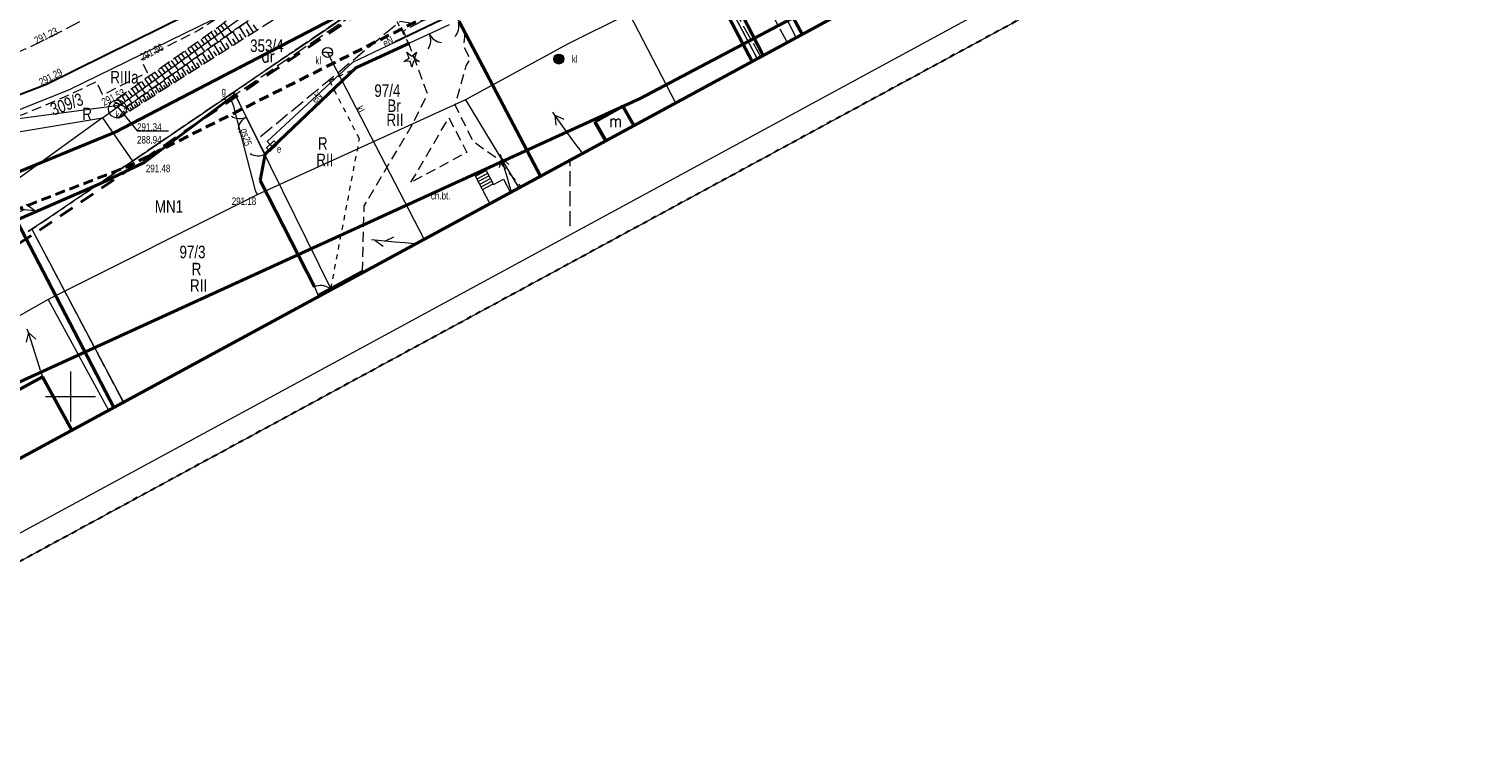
# Model space of a CAD drawing. Header units: metres. Extents: x 7437397 to 7437776, y 5556446 to 5556944.
# Tile 16 of 45: x 7437546 to 7437691, y 5556615 to 5556687. Entities that reach past the tile are written whole.
import ezdxf
from ezdxf.enums import TextEntityAlignment as Align

# ---------------------------------------------------------------- set-up
doc = ezdxf.new("R2010")
doc.units = ezdxf.units.M
doc.header["$MEASUREMENT"] = 0
for name, pattern in [('BUBZ01-500', [1.75, 1.25, -0.5]), ('EGBK02-500', [2, 1.5, -0.5]), ('EGBO02-500', [2.5, 1.5, -1]), ('EGBU01-500', [1, 0.5, -0.5]), ('KTCR02-500', [1.5, 1, -0.5]), ('KTJZ01-500', [2, 1.5, -0.5]), ('PTRW01_01-500', [1, 0.5, -0.5])]:
    doc.linetypes.add(name, pattern=pattern)
doc.layers.get('0').update_dxf_attribs({"color": 250, "lineweight": 5})
for name, color, linetype, lineweight in [('203-Punkt załamania granicy działki nie stabilizowany', 7, 'Continuous', 5), ('_arkusz', 7, 'Continuous', 13), ('brama (linia) - symbol', 7, 'Continuous', 5), ('BUBZ01', 250, 'Continuous', 5), ('BUIB02_01', 250, 'Continuous', 5), ('DS_chodniki', 4, 'Continuous', 0), ('EGBB01', 250, 'Continuous', 5), ('EGBD03', 250, 'Continuous', 5), ('EGBK02', 250, 'Continuous', 5), ('EGBO02', 250, 'Continuous', 5), ('EGBP04_03', 250, 'Continuous', 5), ('EGBS10', 250, 'Continuous', 5), ('EGBU01', 250, 'Continuous', 5), ('furtka (linia) - symbol', 7, 'Continuous', 5), ('KTCR02', 250, 'Continuous', 5), ('KTJZ01', 250, 'Continuous', 5), ('KTKR01', 250, 'Continuous', 5), ('KTOK02', 250, 'Continuous', 5), ('KTOK04', 250, 'Continuous', 5), ('KTOK05_01', 250, 'Continuous', 5), ('MPZP', 250, 'Continuous', 5), ('OBOP01_01', 250, 'Continuous', 5), ('osadnik kanalizacji lokalnej (dół Chambeau) (punkt)', 7, 'Continuous', 5), ('osadnik kanalizacji lokalnej (dół Chambeau) (punkt)-Atr17', 7, 'Continuous', 5), ('przewód elektroenergetyczny (linia)', 7, 'Continuous', 5), ('przewód elektroenergetyczny (linia)-Atr1', 7, 'Continuous', 5), ('przewód elektroenergetyczny niskiego napięcia (linia) - symbol', 7, 'Continuous', 5), ('przewód gazowy (linia)', 7, 'Continuous', 5), ('przewód gazowy (linia)-Atr1', 7, 'Continuous', 5), ('przewód kanalizacyjny (linia)', 7, 'Continuous', 5), ('przewód kanalizacyjny (linia)-Atr1', 7, 'Continuous', 5), ('przewód telekomunikacyjny (linia) - symbol', 7, 'Continuous', 5), ('punkt o określonej wysokości (sieć gazowa)', 7, 'Continuous', 5), ('punkt o określonej wysokości (sieć gazowa)-Atr2', 7, 'Continuous', 5), ('punkt o określonej wysokości (sieć kanalizacyjna)', 7, 'Continuous', 5), ('punkt o określonej wysokości (sieć kanalizacyjna)-Atr2', 7, 'Continuous', 5), ('punkt o określonej wysokości (sieć kanalizacyjna)-Atr3', 7, 'Continuous', 5), ('punkt wysokościowy naturalny', 7, 'Continuous', 5), ('punkt wysokościowy sztuczny', 7, 'Continuous', 5), ('RTPW01', 250, 'Continuous', 5), ('RTPW02', 250, 'Continuous', 5), ('rura ochronna - przewód elektroenergetyczny (linia)', 7, 'Continuous', 5), ('SUPE_01', 250, 'Continuous', 5), ('SUPG_01', 250, 'Continuous', 5), ('SUUS07', 250, 'Continuous', 5), ('szafa elektroenergetyczna (punkt)', 7, 'Continuous', 5), ('szafa elektroenergetyczna (punkt)-Atr17', 7, 'Continuous', 5), ('szafa gazowa (punkt)', 7, 'Continuous', 5), ('szafa gazowa (punkt)-Atr17', 7, 'Continuous', 5), ('Warstwa 1', 250, 'Continuous', 5), ('Warstwa 2', 250, 'Continuous', 5), ('Warstwa 3', 250, 'Continuous', 5), ('właz - siec kanalizacyjna (powierzchnia)', 7, 'Continuous', 5), ('właz okrągły - siec kanalizacyjna (punkt)', 7, 'Continuous', 5), ('właz okrągły - siec kanalizacyjna (punkt)-Atr17', 7, 'Continuous', 5)]:
    doc.layers.add(name, color=color, linetype=linetype, lineweight=lineweight)
doc.styles.get("Standard").update_dxf_attribs({"font": 'txt.shx', "width": 0.75})
doc.linetypes.add('KTOK05_01-500', pattern='A,3.75,[13,dgnlstyle-rozp_2015.shx,S=0.002778,R=0,X=0,Y=0],3.75', length=7.5)

# ---------------------------------------------------------------- blocks, each defined once
blk = doc.blocks.new('OK04')
at = {"color": 0, "linetype": 'Continuous', "lineweight": 0, "ltscale": 10}
blk.add_arc((15, 0.01), 15, 120, 180, dxfattribs=at)
blk = doc.blocks.new('PE04')
at = {"color": 0, "linetype": 'Continuous', "lineweight": 13, "ltscale": 10}
for p, q in [((6.5, 0), (0, 0)), ((6.5, 0), (16.5, 0)), ((16.5, 0), (26.5, 0)), ((26.5, 0), (36.5, 0)), ((36.5, 0), (46.5, 0)), ((46.5, 0), (37.84, 5)), ((46.5, 0), (37.84, -5)), ((46.5, 0), (50, 0))]:
    blk.add_line(p, q, dxfattribs=at)
blk = doc.blocks.new('PT01')
at = {"color": 0, "linetype": 'Continuous', "lineweight": 13, "ltscale": 10}
for p, q in [((6.5, 0), (0, 0)), ((6.5, 0), (16.5, 0)), ((16.5, 0), (26.5, 0)), ((26.5, 0), (36.5, 0)), ((36.5, 0), (27.84, -5)), ((36.5, 0), (46.5, 0)), ((46.5, 0), (37.84, 5)), ((46.5, 0), (50, 0))]:
    blk.add_line(p, q, dxfattribs=at)
blk = doc.blocks.new('OK02')
at = {"layer": 'brama (linia) - symbol', "color": 0, "linetype": 'Continuous', "lineweight": 13, "ltscale": 10}
for centre, start, end in [((-15, 0), 0, 60), ((15, 0), 120, 180)]:
    blk.add_arc(centre, 15, start, end, dxfattribs=at)
blk = doc.blocks.new('US07')
at = {"color": 0, "linetype": 'Continuous', "lineweight": 13, "ltscale": 10}
for q in [(-5, 0), (5, 0)]:
    blk.add_line((0, 0), q, dxfattribs=at)
blk.add_circle((0, 0), 5, dxfattribs=at)
blk = doc.blocks.new('PW01')
at = {"layer": 'punkt wysokościowy naturalny', "linetype": 'Continuous', "lineweight": 13}
h = blk.add_hatch(color=0, dxfattribs=at)
edge = h.paths.add_edge_path()
edge.add_arc((0, 0), 0.45, 0, 360)
blk = doc.blocks.new('US22')
at = {"color": 0, "linetype": 'Continuous', "lineweight": 13, "ltscale": 10}
blk.add_circle((0, 0), 2.5, dxfattribs=at)
blk = doc.blocks.new('US20')
at = {"color": 0, "linetype": 'Continuous', "lineweight": 13, "ltscale": 10}
for p, q in [((-5, -2.5), (-5, 2.5)), ((-5, 2.5), (5, 2.5)), ((5, -2.5), (5, 2.5)), ((-5, -2.5), (5, -2.5))]:
    blk.add_line(p, q, dxfattribs=at)
blk = doc.blocks.new('US18')
at = {"color": 0, "linetype": 'Continuous', "lineweight": 13, "ltscale": 10}
for p, q in [((-5, -2.5), (-5, 2.5)), ((-5, 2.5), (5, 2.5)), ((5, -2.5), (5, 2.5)), ((-5, -2.5), (5, -2.5))]:
    blk.add_line(p, q, dxfattribs=at)
blk = doc.blocks.new('203')
at = {"layer": '203-Punkt załamania granicy działki nie stabilizowany', "linetype": 'Continuous', "lineweight": 13}
h = blk.add_hatch(color=96, dxfattribs=at)
edge = h.paths.add_edge_path()
edge.add_arc((0, 0), 0.45, 0, 360)
blk = doc.blocks.new('PW02')
at = {"layer": 'punkt wysokościowy sztuczny', "linetype": 'Continuous', "lineweight": 13}
h = blk.add_hatch(color=0, dxfattribs=at)
edge = h.paths.add_edge_path()
edge.add_arc((0, 0), 0.45, 0, 360)
blk = doc.blocks.new('OBOP01_01')
at = {"layer": 'OBOP01_01', "linetype": 'Continuous', "lineweight": 13}
h = blk.add_hatch(color=96, dxfattribs=at)
edge = h.paths.add_edge_path()
edge.add_arc((0, 0), 0.05, 0, 360)
at = {"layer": 'OBOP01_01', "color": 96, "linetype": 'Continuous', "lineweight": 13, "flags": 128}
blk.add_lwpolyline([(0, -0.83), (-0.17, -0.23), (-0.79, -0.26), (-0.27, 0.09), (-0.49, 0.67), (0, 0.28), (0.49, 0.67), (0.27, 0.09), (0.79, -0.26), (0.17, -0.23), (0, -0.83)], close=True, dxfattribs=at)
blk = doc.blocks.new('SUUS07')
at = {"layer": 'SUUS07', "linetype": 'Continuous', "lineweight": 13}
h = blk.add_hatch(color=8, dxfattribs=at)
edge = h.paths.add_edge_path()
edge.add_arc((0, 0), 0.5, 0, 360)
at = {"layer": 'SUUS07', "color": 250, "linetype": 'Continuous', "lineweight": 13}
blk.add_line((-0.5, 0), (0.5, 0), dxfattribs=at)
blk.add_circle((0, 0), 0.5, dxfattribs=at)

msp = doc.modelspace()

# ---------------------------------------------------------------- hatches: boundary and pattern name
at = {"layer": 'DS_chodniki'}
h = msp.add_hatch(dxfattribs=at)
h.set_pattern_fill('CROSSHATCH', color=256, style=0, pattern_type=2)
h.set_pattern_definition([(73.46674, (7437570.81996, 5556706.75558), (-0.1437982, 0.04268577), []), (343.46675, (7437570.81996, 5556706.75558), (0.04268577, 0.1437982), [])])
h.paths.add_polyline_path([(7437562.402, 5556702.828, -0.023893), (7437532.396, 5556688.415), (7437530.778, 5556687.731, -0.3945039), (7437522.445, 5556690.787), (7437521.799, 5556692.066), (7437520.46, 5556691.39), (7437521.106, 5556690.111, 0.3945039), (7437531.362, 5556686.349), (7437532.98, 5556687.034, 0.0210642), (7437559.623, 5556699.646), (7437559.623, 5556699.646), (7437559.888, 5556699.785, 0.002613), (7437563.116, 5556701.508), (7437592.616, 5556717.455), (7437593.223, 5556719.488)])

# ---------------------------------------------------------------- linework, layer by layer
at = {"color": 0, "linetype": 'Continuous', "lineweight": 13}
for p, q in [((7437593.127, 5556673.901), (7437593.028, 5556674.236)), ((7437593.127, 5556673.901), (7437593.028, 5556674.236)), ((7437593.127, 5556673.901), (7437592.892, 5556672.929)), ((7437593.127, 5556673.901), (7437592.892, 5556672.929)), ((7437593.409, 5556672.941), (7437593.127, 5556673.901)), ((7437593.127, 5556673.901), (7437593.851, 5556673.211)), ((7437593.409, 5556672.941), (7437593.127, 5556673.901)), ((7437593.127, 5556673.901), (7437593.851, 5556673.211)), ((7437593.691, 5556671.982), (7437593.409, 5556672.941)), ((7437593.691, 5556671.982), (7437593.409, 5556672.941)), ((7437593.974, 5556671.023), (7437593.691, 5556671.982)), ((7437593.974, 5556671.023), (7437593.691, 5556671.982)), ((7437594.131, 5556670.489), (7437593.974, 5556671.023)), ((7437594.131, 5556670.489), (7437593.974, 5556671.023)), ((7437580.468, 5556665.637), (7437580.119, 5556665.668)), ((7437580.468, 5556665.637), (7437580.119, 5556665.668)), ((7437581.464, 5556665.55), (7437580.468, 5556665.637)), ((7437580.468, 5556665.637), (7437581.287, 5556665.063)), ((7437581.464, 5556665.55), (7437580.468, 5556665.637)), ((7437580.468, 5556665.637), (7437581.287, 5556665.063)), ((7437581.464, 5556665.55), (7437582.37, 5556665.972)), ((7437581.464, 5556665.55), (7437582.37, 5556665.972)), ((7437582.46, 5556665.462), (7437581.464, 5556665.55)), ((7437582.46, 5556665.462), (7437581.464, 5556665.55)), ((7437583.456, 5556665.374), (7437582.46, 5556665.462)), ((7437583.456, 5556665.374), (7437582.46, 5556665.462)), ((7437584.452, 5556665.287), (7437583.456, 5556665.374)), ((7437584.452, 5556665.287), (7437583.456, 5556665.374)), ((7437584.452, 5556665.287), (7437584.525, 5556665.281)), ((7437584.452, 5556665.287), (7437584.525, 5556665.281))]:
    msp.add_line(p, q, dxfattribs=at)
at = {"layer": '_arkusz', "flags": 128}
for points in [[(7437515.216, 5556617.416), (7437771.128, 5556756.173), (7437674.245, 5556934.858), (7437418.332, 5556796.101), (7437515.216, 5556617.416)], [(7437515.216, 5556617.416), (7437771.128, 5556756.173), (7437674.245, 5556934.858), (7437418.332, 5556796.101), (7437515.216, 5556617.416)], [(7437516.222, 5556620.805), (7437767.739, 5556757.179), (7437673.239, 5556931.468), (7437421.721, 5556795.095), (7437516.222, 5556620.805)], [(7437516.222, 5556620.805), (7437767.739, 5556757.179), (7437673.239, 5556931.468), (7437421.721, 5556795.095), (7437516.222, 5556620.805)]]:
    msp.add_lwpolyline(points, close=True, dxfattribs=at)
at = {"layer": 'BUBZ01', "color": 7, "linetype": 'BUBZ01-500', "lineweight": 13, "flags": 128}
for points in [[(7437555.54, 5556678.94), (7437554.3, 5556679.55), (7437564.94, 5556687.09), (7437572.62, 5556693.02), (7437576.97, 5556698.63), (7437577.76, 5556697.74), (7437573.36, 5556691.57), (7437555.54, 5556678.94)], [(7437577.76, 5556697.74), (7437578.63, 5556697.21), (7437574.37, 5556690.27), (7437554.88, 5556677.9), (7437555.54, 5556678.94), (7437573.36, 5556691.57), (7437577.76, 5556697.74)]]:
    msp.add_lwpolyline(points, close=True, dxfattribs=at)
at = {"layer": 'BUBZ01', "color": 7, "linetype": 'Continuous', "lineweight": 13, "flags": 128}
for points in [[(7437565.35, 5556687.4), (7437566.1, 5556686.43)], [(7437568.3, 5556686.42), (7437567.61, 5556687.5)], [(7437568.67, 5556686.65), (7437568.32, 5556687.2)], [(7437563.05, 5556685.75), (7437563.4, 5556685.25)], [(7437563.38, 5556685.98), (7437564.08, 5556684.99)], [(7437563.71, 5556686.22), (7437564.06, 5556685.72)], [(7437564.04, 5556686.45), (7437564.74, 5556685.46)], [(7437564.37, 5556686.68), (7437564.72, 5556686.19)], [(7437564.7, 5556686.92), (7437565.4, 5556685.93)], [(7437565.02, 5556687.16), (7437565.4, 5556686.67)], [(7437566.22, 5556685.1), (7437565.6, 5556686.07)], [(7437566.55, 5556685.31), (7437566.24, 5556685.8)], [(7437566.89, 5556685.52), (7437566.25, 5556686.53)], [(7437567.23, 5556685.74), (7437566.91, 5556686.25)], [(7437567.58, 5556685.96), (7437566.92, 5556687)], [(7437567.94, 5556686.19), (7437567.6, 5556686.72)], [(7437561.07, 5556684.34), (7437561.42, 5556683.85)], [(7437561.4, 5556684.58), (7437562.1, 5556683.59)], [(7437561.73, 5556684.81), (7437562.08, 5556684.32)], [(7437562.06, 5556685.05), (7437562.76, 5556684.06)], [(7437562.39, 5556685.28), (7437562.74, 5556684.78)], [(7437562.72, 5556685.51), (7437563.42, 5556684.52)], [(7437563.76, 5556683.53), (7437563.22, 5556684.38)], [(7437564.34, 5556683.9), (7437563.78, 5556684.78)], [(7437564.64, 5556684.09), (7437564.36, 5556684.54)], [(7437564.94, 5556684.29), (7437564.37, 5556685.2)], [(7437565.25, 5556684.48), (7437564.96, 5556684.95)], [(7437565.57, 5556684.68), (7437564.97, 5556685.63)], [(7437565.89, 5556684.89), (7437565.59, 5556685.37)], [(7437559.08, 5556682.94), (7437559.44, 5556682.44)], [(7437559.41, 5556683.17), (7437560.12, 5556682.18)], [(7437559.74, 5556683.41), (7437560.1, 5556682.91)], [(7437560.07, 5556683.64), (7437560.78, 5556682.65)], [(7437560.4, 5556683.88), (7437560.76, 5556683.38)], [(7437560.74, 5556684.11), (7437561.44, 5556683.12)], [(7437561.61, 5556682.17), (7437561.14, 5556682.91)], [(7437562.12, 5556682.5), (7437561.64, 5556683.26)], [(7437562.38, 5556682.66), (7437562.14, 5556683.05)], [(7437562.65, 5556682.83), (7437562.15, 5556683.62)], [(7437562.92, 5556683), (7437562.66, 5556683.4)], [(7437563.19, 5556683.18), (7437562.67, 5556684)], [(7437563.47, 5556683.35), (7437563.21, 5556683.77)], [(7437564.05, 5556683.72), (7437563.77, 5556684.15)], [(7437557.1, 5556681.54), (7437557.45, 5556681.04)], [(7437557.43, 5556681.77), (7437558.13, 5556680.78)], [(7437557.76, 5556682), (7437558.11, 5556681.51)], [(7437558.09, 5556682.24), (7437558.8, 5556681.25)], [(7437558.42, 5556682.47), (7437558.77, 5556681.98)], [(7437558.75, 5556682.71), (7437559.46, 5556681.72)], [(7437559.75, 5556680.99), (7437559.34, 5556681.63)], [(7437559.97, 5556681.13), (7437559.76, 5556681.46)], [(7437560.19, 5556681.27), (7437559.77, 5556681.94)], [(7437560.42, 5556681.41), (7437560.2, 5556681.75)], [(7437560.65, 5556681.56), (7437560.21, 5556682.25)], [(7437560.88, 5556681.71), (7437560.66, 5556682.06)], [(7437561.12, 5556681.86), (7437560.67, 5556682.58)], [(7437561.37, 5556682.02), (7437561.14, 5556682.38)], [(7437561.87, 5556682.33), (7437561.63, 5556682.71)], [(7437555.1, 5556680.12), (7437555.45, 5556679.62)], [(7437555.45, 5556680.36), (7437556.15, 5556679.37)], [(7437555.78, 5556680.6), (7437556.13, 5556680.1)], [(7437556.11, 5556680.83), (7437556.81, 5556679.84)], [(7437556.44, 5556681.07), (7437556.79, 5556680.57)], [(7437556.77, 5556681.3), (7437557.47, 5556680.31)], [(7437557.62, 5556679.64), (7437557.28, 5556680.18)], [(7437557.84, 5556679.78), (7437557.66, 5556680.05)], [(7437558.05, 5556679.91), (7437557.69, 5556680.47)], [(7437558.26, 5556680.04), (7437558.08, 5556680.33)], [(7437558.47, 5556680.18), (7437558.1, 5556680.76)], [(7437558.68, 5556680.31), (7437558.5, 5556680.61)], [(7437558.9, 5556680.45), (7437558.51, 5556681.05)], [(7437559.11, 5556680.58), (7437558.91, 5556680.89)], [(7437559.32, 5556680.72), (7437558.92, 5556681.34)], [(7437559.53, 5556680.85), (7437559.33, 5556681.17)], [(7437554.71, 5556679.84), (7437555.24, 5556679.09)], [(7437555.5, 5556678.3), (7437555.32, 5556678.59)], [(7437555.72, 5556678.43), (7437555.59, 5556678.63)], [(7437555.93, 5556678.56), (7437555.64, 5556679.01)], [(7437556.14, 5556678.7), (7437555.99, 5556678.93)], [(7437556.35, 5556678.83), (7437556.05, 5556679.3)], [(7437556.56, 5556678.97), (7437556.41, 5556679.21)], [(7437556.78, 5556679.1), (7437556.46, 5556679.59)], [(7437556.99, 5556679.24), (7437556.83, 5556679.49)], [(7437557.2, 5556679.37), (7437556.87, 5556679.89)], [(7437557.41, 5556679.51), (7437557.24, 5556679.77)], [(7437555.08, 5556678.03), (7437555.02, 5556678.12)], [(7437555.29, 5556678.16), (7437555.23, 5556678.26)]]:
    msp.add_lwpolyline(points, dxfattribs=at)
at = {"layer": 'BUIB02_01', "color": 212, "linetype": 'Continuous', "lineweight": 40}
msp.add_line((7437609.016, 5556704.209), (7437619.315, 5556684.139), dxfattribs=at)
at = {"layer": 'BUIB02_01', "color": 212, "linetype": 'Continuous', "lineweight": 40, "flags": 128}
msp.add_lwpolyline([(7437478.779, 5556655.789), (7437498.529, 5556658.242), (7437527.258, 5556665.29), (7437554.461, 5556676.462), (7437578.709, 5556689.08)], dxfattribs=at)
at = {"layer": 'EGBB01', "color": 7, "linetype": 'Continuous', "lineweight": 53, "flags": 128}
for points in [[(7437605.26, 5556679.07), (7437602.48, 5556677.49)], [(7437606.366, 5556677.122), (7437605.26, 5556679.07)], [(7437602.48, 5556677.49), (7437603.561, 5556675.601)], [(7437576.15, 5556660.84), (7437579.22, 5556662.5)], [(7437579.22, 5556662.5), (7437579.26, 5556662.425)], [(7437576.19, 5556660.761), (7437576.15, 5556660.84)], [(7437547.2, 5556651.99), (7437538.44, 5556647.2)], [(7437550.127, 5556646.629), (7437547.2, 5556651.99)]]:
    msp.add_lwpolyline(points, dxfattribs=at)
at = {"layer": 'EGBD03', "color": 96, "linetype": 'Continuous', "lineweight": 13, "flags": 128}
for points in [[(7437608.79, 5556702.48), (7437618.728, 5556683.825)], [(7437549.89, 5556680.73), (7437584.26, 5556697.53)], [(7437564.3, 5556685.93), (7437568.16, 5556688.71)], [(7437572.27, 5556684.51), (7437578.68, 5556688.84)], [(7437588.89, 5556687.53), (7437596.998, 5556672.043)], [(7437553.19, 5556677.9), (7437564.3, 5556685.93)], [(7437572.27, 5556684.51), (7437566.34, 5556680.46)], [(7437535.38, 5556674.92), (7437549.89, 5556680.73)], [(7437558.94, 5556675.42), (7437566.34, 5556680.46)], [(7437566.34, 5556680.46), (7437576.06, 5556660.79)], [(7437553.19, 5556677.9), (7437533.16, 5556663.41)], [(7437535.38, 5556674.92), (7437553.19, 5556677.9)], [(7437553.19, 5556677.9), (7437556.21, 5556673.57)], [(7437556.21, 5556673.57), (7437558.94, 5556675.42)], [(7437556.21, 5556673.57), (7437547.41, 5556667.59)], [(7437547.41, 5556667.59), (7437546.14, 5556666.76)], [(7437545.77, 5556666.51), (7437546.14, 5556666.76)], [(7437546.14, 5556666.76), (7437555.292, 5556649.43)], [(7437576.06, 5556660.79), (7437576.099, 5556660.712)]]:
    msp.add_lwpolyline(points, dxfattribs=at)
at = {"layer": 'EGBK02', "color": 96, "linetype": 'EGBK02-500', "lineweight": 13, "flags": 128}
for points in [[(7437578.68, 5556688.84), (7437572.27, 5556684.51)], [(7437596.998, 5556672.043), (7437588.89, 5556687.53)], [(7437572.27, 5556684.51), (7437566.34, 5556680.46)], [(7437566.34, 5556680.46), (7437558.94, 5556675.42)], [(7437558.94, 5556675.42), (7437556.21, 5556673.57)], [(7437556.21, 5556673.57), (7437547.41, 5556667.59)], [(7437547.41, 5556667.59), (7437546.14, 5556666.76)], [(7437546.14, 5556666.76), (7437555.292, 5556649.43)]]:
    msp.add_lwpolyline(points, dxfattribs=at)
at = {"layer": 'EGBO02', "color": 96, "linetype": 'EGBO02-500', "lineweight": 40, "flags": 128}
msp.add_lwpolyline([(7437509.408, 5556641.775), (7437527.366, 5556653.573), (7437535.53, 5556659.046), (7437540.808, 5556662.655), (7437546.047, 5556666.094), (7437546.417, 5556666.344), (7437547.687, 5556667.174), (7437556.491, 5556673.156), (7437559.221, 5556675.006), (7437566.622, 5556680.047), (7437572.551, 5556684.096), (7437578.927, 5556688.403), (7437581.512, 5556689.607), (7437586.468, 5556691.935), (7437596.734, 5556696.524), (7437608.998, 5556702.025), (7437613.531, 5556704.147), (7437646.901, 5556719.682), (7437664.231, 5556728.731), (7437679.981, 5556736.007), (7437721.816, 5556755.672), (7437743.341, 5556772.789), (7437751.664, 5556779.423)], dxfattribs=at)
at = {"layer": 'EGBS10', "color": 7, "linetype": 'Continuous', "lineweight": 13}
for p, q in [((7437590.54, 5556672.06), (7437591.61, 5556672.61)), ((7437590.54, 5556672.06), (7437591.61, 5556672.61)), ((7437591.955, 5556669.309), (7437590.54, 5556672.06)), ((7437590.68, 5556671.79), (7437591.75, 5556672.34)), ((7437590.81, 5556671.53), (7437591.88, 5556672.08)), ((7437590.95, 5556671.26), (7437592.02, 5556671.81)), ((7437591.09, 5556670.99), (7437592.16, 5556671.54)), ((7437591.23, 5556670.73), (7437592.3, 5556671.28)), ((7437591.61, 5556672.61), (7437592.32, 5556671.23)), ((7437592.32, 5556671.23), (7437593.34, 5556671.75)), ((7437593.34, 5556671.75), (7437594.019, 5556670.428))]:
    msp.add_line(p, q, dxfattribs=at)
at = {"layer": 'EGBU01', "color": 96, "linetype": 'EGBU01-500', "lineweight": 13, "flags": 128}
for points in [[(7437618.728, 5556683.825), (7437608.79, 5556702.48)], [(7437608.79, 5556702.48), (7437618.728, 5556683.825)], [(7437578.68, 5556688.84), (7437572.27, 5556684.51)], [(7437572.27, 5556684.51), (7437578.68, 5556688.84)], [(7437583.87, 5556685.3), (7437581.3, 5556690.06)], [(7437588.89, 5556687.53), (7437596.998, 5556672.043)], [(7437596.998, 5556672.043), (7437588.89, 5556687.53)], [(7437572.27, 5556684.51), (7437566.34, 5556680.46)], [(7437566.34, 5556680.46), (7437572.27, 5556684.51)], [(7437575.92, 5556681.62), (7437583.87, 5556685.3)], [(7437578.92, 5556675.78), (7437575.92, 5556681.62)], [(7437566.34, 5556680.46), (7437558.94, 5556675.42)], [(7437558.94, 5556675.42), (7437566.34, 5556680.46)], [(7437576.06, 5556660.79), (7437578.92, 5556675.78)], [(7437558.94, 5556675.42), (7437556.21, 5556673.57)], [(7437556.21, 5556673.57), (7437558.94, 5556675.42)], [(7437556.21, 5556673.57), (7437547.41, 5556667.59)], [(7437547.41, 5556667.59), (7437556.21, 5556673.57)], [(7437547.41, 5556667.59), (7437546.14, 5556666.76)], [(7437546.14, 5556666.76), (7437547.41, 5556667.59)], [(7437545.77, 5556666.51), (7437546.14, 5556666.76)], [(7437546.14, 5556666.76), (7437545.77, 5556666.51)], [(7437546.14, 5556666.76), (7437555.292, 5556649.43)], [(7437555.292, 5556649.43), (7437546.14, 5556666.76)], [(7437576.099, 5556660.712), (7437576.06, 5556660.79)], [(7437576.06, 5556660.79), (7437576.099, 5556660.712)]]:
    msp.add_lwpolyline(points, dxfattribs=at)
at = {"layer": 'KTCR02', "color": 7, "linetype": 'KTCR02-500', "lineweight": 13, "flags": 128}
for points in [[(7437576.91, 5556698.6), (7437575.21, 5556697.2), (7437568.98, 5556691.34), (7437565.71, 5556688.51), (7437562.86, 5556686.65), (7437557.05, 5556683.71), (7437557.69, 5556682.42), (7437553.22, 5556680.18), (7437552.61, 5556681.5), (7437549.38, 5556679.96), (7437545.37, 5556678.26), (7437542.6, 5556677.35), (7437533.32, 5556674.74)], [(7437579.22, 5556662.5), (7437579.39, 5556669.07), (7437584.18, 5556677.18), (7437585.74, 5556680.27), (7437583.87, 5556685.3), (7437583.31, 5556686.59), (7437584.59, 5556687.27), (7437588.01, 5556689.01), (7437588.89, 5556687.53), (7437589.46, 5556686.32), (7437589.32, 5556685.09), (7437590, 5556683.81), (7437589.55, 5556683.08), (7437588.49, 5556679.13), (7437590.29, 5556675.55), (7437592.5, 5556673.98), (7437595.057, 5556670.991)]]:
    msp.add_lwpolyline(points, dxfattribs=at)
msp.add_lwpolyline([(7437584.07, 5556671.44), (7437587.86, 5556677.9), (7437589.66, 5556674.43), (7437584.07, 5556671.44)], close=True, dxfattribs=at)
at = {"layer": 'KTJZ01', "color": 7, "linetype": 'KTJZ01-500', "lineweight": 13, "flags": 128}
for points in [[(7437487.24, 5556665.88), (7437500.01, 5556668.65), (7437509.93, 5556671.34), (7437514.81, 5556672.66), (7437528.54, 5556677.57), (7437546.18, 5556685.08), (7437562.31, 5556693.39), (7437575.78, 5556700.17), (7437584.6, 5556705.2), (7437599.33, 5556712.79), (7437607.41, 5556717.03), (7437624.22, 5556725.75), (7437636.91, 5556731.79), (7437639.91, 5556733.3), (7437648.13, 5556737.1), (7437664.08, 5556744.94), (7437674.41, 5556750.47), (7437695.47, 5556762.01), (7437726.23, 5556778.98), (7437745.592, 5556790.579), (7437740.524, 5556799.89), (7437726.071, 5556794.065), (7437721.424, 5556793.261), (7437718.653, 5556793.684), (7437716.454, 5556794.853), (7437714.78, 5556796.65), (7437713.44, 5556798.18), (7437704.05, 5556814.76), (7437696.46, 5556806.77), (7437698.53, 5556806.84), (7437700.74, 5556806.26), (7437702.79, 5556804.94), (7437704.06, 5556803.16), (7437709.44, 5556793.77), (7437711.44, 5556790.12), (7437712.13, 5556787.63), (7437712.21, 5556785.35), (7437711.59, 5556783.66), (7437709.87, 5556781.76), (7437701.28, 5556777.09), (7437699.42, 5556776.48), (7437697.78, 5556776.19), (7437695.76, 5556776.41), (7437693.65, 5556777.51), (7437692.09, 5556778.89), (7437690.49, 5556781.22), (7437685.25, 5556778.28), (7437686.1, 5556775.03), (7437686.085, 5556773.72), (7437685.81, 5556772.51), (7437685.3, 5556771.32), (7437684.475, 5556769.98), (7437683.43, 5556768.68), (7437682.12, 5556767.23), (7437680.52, 5556765.9), (7437679.609, 5556765.424), (7437667.4, 5556758.73), (7437656.58, 5556752.94), (7437646.03, 5556747.24), (7437635.04, 5556741.31), (7437625.46, 5556735.97), (7437617.31, 5556731.03), (7437610.73, 5556727.32), (7437599.83, 5556721.28), (7437592.56, 5556717.41), (7437581.48, 5556711.39), (7437572.19, 5556706.38), (7437570.63, 5556705.57), (7437559.43, 5556699.57), (7437555.27, 5556697.37), (7437547.58, 5556693.6), (7437542.1, 5556690.99), (7437536.78, 5556688.64), (7437527.13, 5556684.56), (7437524.75, 5556685.69), (7437522.99, 5556687.15), (7437521.44, 5556689.45), (7437520.46, 5556691.39), (7437515.43, 5556689.51), (7437516.09, 5556686.202), (7437515.98, 5556684.5), (7437514.73, 5556681.38), (7437513.55, 5556680.28), (7437512.1, 5556679.32), (7437507.87, 5556678.13), (7437498.81, 5556675.82), (7437492.9, 5556674.29)], [(7437589.109, 5556707.502), (7437587.51, 5556704.57), (7437591.6, 5556694.89), (7437588.51, 5556693.05), (7437585.23, 5556698.82), (7437583.56, 5556697.89), (7437586.26, 5556692.39), (7437588.01, 5556689.01), (7437584.59, 5556687.27), (7437583.01, 5556687.54), (7437568.72, 5556675.73), (7437566.49, 5556680.22), (7437581.79, 5556690.63), (7437580.06, 5556696.08), (7437576.97, 5556698.63), (7437575.78, 5556700.17)], [(7437621.723, 5556685.449), (7437616.31, 5556695.52), (7437611.72, 5556705.29)], [(7437619.068, 5556684.009), (7437615.7, 5556690.01), (7437608.45, 5556703.74)]]:
    msp.add_lwpolyline(points, dxfattribs=at)
at = {"layer": 'KTKR01', "color": 7, "linetype": 'Continuous', "lineweight": 30, "flags": 128}
msp.add_lwpolyline([(7437509.93, 5556671.34), (7437513.74, 5556672.37), (7437516.19, 5556672.93), (7437525.36, 5556674.85), (7437534.27, 5556677.12), (7437543.86, 5556679.82), (7437547.6, 5556681.25), (7437562.05, 5556688.41), (7437564.55, 5556690.07), (7437567.61, 5556692.67), (7437574.17, 5556698.83), (7437574.91, 5556699.49), (7437575.69, 5556700.12)], dxfattribs=at)
at = {"layer": 'KTOK02', "color": 7, "linetype": 'Continuous', "lineweight": 13, "flags": 128}
for points in [[(7437587.9, 5556687.21), (7437583.93, 5556685.36)], [(7437568.72, 5556675.73), (7437566.49, 5556680.22)]]:
    msp.add_lwpolyline(points, dxfattribs=at)
at = {"layer": 'KTOK04', "color": 7, "linetype": 'Continuous', "lineweight": 13, "flags": 128}
for points in [[(7437569.48, 5556674.26), (7437568.72, 5556675.73)], [(7437574.41, 5556660.97), (7437574.8, 5556660.13)]]:
    msp.add_lwpolyline(points, dxfattribs=at)
at = {"layer": 'KTOK05_01', "color": 7, "linetype": 'KTOK05_01-500', "lineweight": 40}
msp.add_line((7437568.97, 5556671.61), (7437574.411, 5556660.97), dxfattribs=at)
at = {"layer": 'KTOK05_01', "color": 7, "linetype": 'KTOK05_01-500', "lineweight": 40, "flags": 128}
for points in [[(7437655.254, 5556703.63), (7437646.61, 5556720.21), (7437628.37, 5556711.66), (7437613.29, 5556704.65), (7437623.217, 5556686.259)], [(7437618.204, 5556683.541), (7437608.27, 5556702.43), (7437608.26, 5556702.42)], [(7437588.89, 5556687.53), (7437597.032, 5556672.062)], [(7437568.97, 5556671.61), (7437569.48, 5556674.26), (7437578.55, 5556682.89), (7437583.93, 5556685.36)], [(7437552.99, 5556671.31), (7437557.45, 5556673.45), (7437566.49, 5556680.22)], [(7437539.4, 5556661.61), (7437537.97, 5556664.43), (7437544.59, 5556667.64), (7437552.99, 5556671.31)], [(7437544.59, 5556667.64), (7437553.94, 5556649.66), (7437554.329, 5556648.908)], [(7437576.15, 5556660.84), (7437574.8, 5556660.13)]]:
    msp.add_lwpolyline(points, dxfattribs=at)
at = {"layer": 'MPZP', "color": 212, "linetype": 'KTCR02-500', "lineweight": 40, "flags": 128}
msp.add_lwpolyline([(7437480.406, 5556653.046), (7437497.678, 5556655.366), (7437530.257, 5556663.123), (7437555.691, 5556673.002), (7437601.685, 5556696.111), (7437651.01, 5556723.248), (7437712.92, 5556755.928), (7437752.943, 5556777.073)], dxfattribs=at)
at = {"layer": 'MPZP', "color": 212, "linetype": 'KTOK05_01-500', "lineweight": 40, "flags": 128}
msp.add_lwpolyline([(7437495.183, 5556636.991), (7437534.91, 5556646.91), (7437607.002, 5556679.825), (7437691.32, 5556724.349), (7437761.13, 5556762.033)], dxfattribs=at)
at = {"layer": 'przewód elektroenergetyczny (linia)', "color": 1, "linetype": 'Continuous', "lineweight": 13, "flags": 128}
msp.add_lwpolyline([(7437570.15, 5556675.06), (7437569.67, 5556675.52), (7437578.26, 5556683.46), (7437582.47, 5556685.47), (7437587.88, 5556688.07), (7437585.32, 5556692.93), (7437587.22, 5556693.96)], dxfattribs=at)
at = {"layer": 'przewód gazowy (linia)', "color": 52, "linetype": 'Continuous', "lineweight": 13, "true_color": 0xbfbf00, "flags": 128}
for points in [[(7437566.25, 5556679.28), (7437565.98, 5556679.92)], [(7437568.57, 5556670.42), (7437568.53, 5556670.62), (7437566.34, 5556679.04), (7437566.25, 5556679.28)], [(7437568.76, 5556670.23), (7437568.57, 5556670.42)]]:
    msp.add_lwpolyline(points, dxfattribs=at)
at = {"layer": 'przewód kanalizacyjny (linia)', "color": 36, "linetype": 'Continuous', "lineweight": 13, "flags": 128}
for points in [[(7437585.379, 5556665.743), (7437575.73, 5556684.44)], [(7437512.46, 5556667.77), (7437535.98, 5556676.65), (7437554.59, 5556679.12)]]:
    msp.add_lwpolyline(points, dxfattribs=at)
at = {"layer": 'punkt o określonej wysokości (sieć kanalizacyjna)-Atr2', "color": 7, "flags": 128}
msp.add_lwpolyline([(7437554.59, 5556679.12), (7437556.66, 5556676.58), (7437559.806, 5556676.58)], dxfattribs=at)
at = {"layer": 'rura ochronna - przewód elektroenergetyczny (linia)', "color": 1, "linetype": 'Continuous', "lineweight": 30, "flags": 128}
msp.add_lwpolyline([(7437587.88, 5556688.07), (7437582.47, 5556685.47)], dxfattribs=at)
at = {"layer": 'SUPE_01', "color": 1, "linetype": 'Continuous', "lineweight": 13, "flags": 128}
msp.add_lwpolyline([(7437622.632, 5556685.942), (7437615.073, 5556700.991), (7437601.635, 5556725.162)], dxfattribs=at)
at = {"layer": 'SUPG_01', "color": 52, "linetype": 'Continuous', "lineweight": 13, "flags": 128}
for points in [[(7437619.69, 5556696.07), (7437619.33, 5556696.07), (7437605.899, 5556688.332), (7437599.734, 5556685.262), (7437589.523, 5556679.677), (7437568.76, 5556670.23), (7437547.783, 5556659.698), (7437510.677, 5556638.674)], [(7437605.899, 5556688.332), (7437610.54, 5556679.386)], [(7437589.523, 5556679.677), (7437594.859, 5556670.884)], [(7437547.783, 5556659.698), (7437553.822, 5556648.633)]]:
    msp.add_lwpolyline(points, dxfattribs=at)
at = {"layer": 'Warstwa 1', "color": 7, "linetype": 'KTJZ01-500', "lineweight": 13}
msp.add_line((7437600, 5556667.05), (7437600, 5556673.667), dxfattribs=at)
at = {"layer": 'Warstwa 1', "color": 207, "linetype": 'Continuous', "lineweight": 53, "true_color": 0x6e1e6e, "flags": 128}
msp.add_lwpolyline([(7437466.384, 5556694.725), (7437479.253, 5556654.299), (7437507.556, 5556623.548), (7437507.556, 5556623.548), (7437761.553, 5556761.255), (7437724.258, 5556829.774), (7437466.384, 5556694.725)], close=True, dxfattribs=at)
at = {"layer": 'Warstwa 2', "color": 5, "linetype": 'PTRW01_01-500', "lineweight": 30, "flags": 128}
msp.add_lwpolyline([(7437497.381, 5556607.746), (7437776.307, 5556758.981), (7437676.21, 5556943.59), (7437397.285, 5556792.356), (7437497.381, 5556607.746)], close=True, dxfattribs=at)
at = {"layer": 'Warstwa 3', "color": 7, "linetype": 'Continuous', "lineweight": 0}
for p, q in [((7437550, 5556652.5), (7437550, 5556647.5)), ((7437547.5, 5556650), (7437552.5, 5556650))]:
    msp.add_line(p, q, dxfattribs=at)
at = {"layer": 'właz - siec kanalizacyjna (powierzchnia)', "color": 36, "linetype": 'Continuous', "lineweight": 13, "flags": 128}
msp.add_lwpolyline([(7437555.6, 5556678.78), (7437555.56, 5556678.53), (7437555.46, 5556678.29), (7437555.29, 5556678.1), (7437555.07, 5556677.96), (7437554.83, 5556677.89), (7437554.57, 5556677.89), (7437554.33, 5556677.96), (7437554.11, 5556678.1), (7437553.94, 5556678.29), (7437553.84, 5556678.53), (7437553.8, 5556678.78), (7437553.84, 5556679.03), (7437553.94, 5556679.27), (7437554.11, 5556679.46), (7437554.33, 5556679.6), (7437554.57, 5556679.67), (7437554.83, 5556679.67), (7437555.07, 5556679.6), (7437555.29, 5556679.46), (7437555.46, 5556679.27), (7437555.56, 5556679.03), (7437555.6, 5556678.78)], close=True, dxfattribs=at)

# ---------------------------------------------------------------- block references
at = {"layer": 'EGBP04_03', "color": 96, "linetype": 'Continuous', "lineweight": 13, "xscale": 0.1, "yscale": 0.1, "zscale": 0.1}
for p in [(7437564.3, 5556685.93), (7437572.27, 5556684.51), (7437549.89, 5556680.73), (7437566.34, 5556680.46), (7437553.19, 5556677.9), (7437558.94, 5556675.42), (7437556.21, 5556673.57), (7437546.14, 5556666.76), (7437547.41, 5556667.59), (7437576.06, 5556660.79)]:
    msp.add_blockref('203', p, dxfattribs=at)
at = {"layer": 'furtka (linia) - symbol', "color": 7, "linetype": 'Continuous', "lineweight": 13, "xscale": 0.1, "yscale": 0.1, "zscale": 0.1}
for p, rotation in [((7437588.82, 5556687.47), 195.781), ((7437569.48, 5556674.26), 117.339), ((7437574.41, 5556660.97), 294.905)]:
    msp.add_blockref('OK04', p, dxfattribs=dict(at, rotation=rotation))
at = {"layer": 'KTOK02', "color": 7, "linetype": 'Continuous', "lineweight": 13, "xscale": 0.1, "yscale": 0.1, "zscale": 0.1}
for p, rotation in [((7437585.915, 5556686.285), 204.985), ((7437567.605, 5556677.975), 116.412)]:
    msp.add_blockref('OK02', p, dxfattribs=dict(at, rotation=rotation))
at = {"layer": 'OBOP01_01', "color": 96, "linetype": 'Continuous', "lineweight": 13}
msp.add_blockref('OBOP01_01', (7437584.148, 5556683.782), dxfattribs=at)
at = {"layer": 'osadnik kanalizacji lokalnej (dół Chambeau) (punkt)', "color": 7, "linetype": 'Continuous', "lineweight": 13, "xscale": 0.1, "yscale": 0.1, "zscale": 0.1}
msp.add_blockref('US07', (7437575.73, 5556684.44), dxfattribs=at)
at = {"layer": 'przewód elektroenergetyczny niskiego napięcia (linia) - symbol', "color": 1, "linetype": 'Continuous', "lineweight": 13}
for p, xscale, yscale, zscale, rotation in [((7437601.17, 5556674.38), 0.1, 0.1, 0.1, 125.496), ((7437547.2, 5556651.99), 0.09999999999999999, 0.09999999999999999, 0.09999999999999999, 107.696)]:
    msp.add_blockref('PE04', p, dxfattribs=dict(at, xscale=xscale, yscale=yscale, zscale=zscale, rotation=rotation))
at = {"layer": 'przewód telekomunikacyjny (linia) - symbol', "color": 30, "linetype": 'Continuous', "lineweight": 13, "xscale": 0.1, "yscale": 0.1, "zscale": 0.1, "rotation": 354.976}
msp.add_blockref('PT01', (7437541.76, 5556669.04), dxfattribs=at)
at = {"layer": 'punkt o określonej wysokości (sieć gazowa)', "color": 7, "linetype": 'Continuous', "lineweight": 13, "xscale": 0.1, "yscale": 0.1, "zscale": 0.1}
msp.add_blockref('PW01', (7437568.76, 5556670.23), dxfattribs=at)
at = {"layer": 'punkt o określonej wysokości (sieć kanalizacyjna)', "color": 7, "linetype": 'Continuous', "lineweight": 13, "xscale": 0.1, "yscale": 0.1, "zscale": 0.1}
msp.add_blockref('PW01', (7437554.59, 5556679.12), dxfattribs=at)
at = {"layer": 'RTPW02', "color": 7, "linetype": 'Continuous', "lineweight": 13, "xscale": 0.1, "yscale": 0.1, "zscale": 0.1}
for p in [(7437546.18, 5556685.08), (7437557.05, 5556683.71), (7437546.77, 5556680.97), (7437553.22, 5556680.18), (7437557.45, 5556673.45)]:
    msp.add_blockref('PW02', p, dxfattribs=at)
at = {"layer": 'SUUS07', "color": 7, "linetype": 'Continuous', "lineweight": 13}
msp.add_blockref('SUUS07', (7437598.869, 5556683.775), dxfattribs=at)
at = {"layer": 'szafa elektroenergetyczna (punkt)', "color": 7, "linetype": 'Continuous', "lineweight": 13, "xscale": 0.09999999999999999, "yscale": 0.09999999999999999, "zscale": 0.09999999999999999, "rotation": 42.51000000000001}
msp.add_blockref('US18', (7437570.15, 5556675.06), dxfattribs=at)
at = {"layer": 'szafa gazowa (punkt)', "color": 7, "linetype": 'Continuous', "lineweight": 13, "xscale": 0.1, "yscale": 0.1, "zscale": 0.1, "rotation": 35.311}
msp.add_blockref('US20', (7437565.98, 5556679.92), dxfattribs=at)
at = {"layer": 'właz okrągły - siec kanalizacyjna (punkt)', "color": 7, "linetype": 'Continuous', "lineweight": 13, "xscale": 0.1, "yscale": 0.1, "zscale": 0.1}
msp.add_blockref('US22', (7437554.59, 5556679.12), dxfattribs=at)

# ---------------------------------------------------------------- texts
at = {"layer": 'EGBB01', "color": 7, "linetype": 'Continuous', "lineweight": 30, "width": 0.8}
msp.add_text('m', height=1.25, dxfattribs=at).set_placement((7437604.545, 5556677.579), align=Align.MIDDLE_CENTER)
at = {"layer": 'EGBD03', "color": 96, "linetype": 'Continuous', "lineweight": 30, "char_height": 1.25, "attachment_point": 7, "line_spacing_factor": 0.6}
for s, insert in [('\\FWORKING_1250;\\H1x;\\W0.8;353/4', (7437567.977, 5556684.467)), ('\\FWORKING_1250;\\H1x;\\W0.8;97/4', (7437580.408, 5556679.971)), ('\\FWORKING_1250;\\H1x;\\W0.8;97/3', (7437560.908, 5556663.83))]:
    msp.add_mtext(s, dxfattribs=dict(at, insert=insert))
at = {"layer": 'EGBD03', "color": 96, "linetype": 'Continuous', "lineweight": 30, "insert": (7437548.27, 5556678.08), "char_height": 1.25, "attachment_point": 7, "rotation": 20.05879, "line_spacing_factor": 0.6}
msp.add_mtext('\\FWORKING_1250;\\H1x;\\W0.8;309/3', dxfattribs=at)
at = {"layer": 'EGBK02', "color": 96, "linetype": 'Continuous', "lineweight": 30, "char_height": 1.25, "line_spacing_factor": 0.6}
for s, insert, attachment_point in [('\\FWORKING_1250;\\H1x;\\W0.8;RIIIa', (7437553.992, 5556682.579), 1), ('\\FWORKING_1250;\\H1x;\\W0.8;RII', (7437581.622, 5556677.063), 7), ('\\FWORKING_1250;\\H1x;\\W0.8;RII', (7437574.598, 5556673.053), 7), ('\\FWORKING_1250;\\H1x;\\W0.8;RII', (7437561.965, 5556660.486), 7)]:
    msp.add_mtext(s, dxfattribs=dict(at, insert=insert, attachment_point=attachment_point))
at = {"layer": 'EGBU01', "color": 96, "linetype": 'Continuous', "lineweight": 30, "width": 0.8}
msp.add_text('dr', height=1.25, dxfattribs=at).set_placement((7437569.095, 5556683.463))
at = {"layer": 'EGBU01', "color": 96, "linetype": 'Continuous', "lineweight": 30, "char_height": 1.25, "attachment_point": 7, "line_spacing_factor": 0.6}
for s, insert in [('\\FWORKING_1250;\\H1x;\\W0.8;R', (7437551.182, 5556677.66)), ('\\FWORKING_1250;\\H1x;\\W0.8;Br', (7437581.716, 5556678.479)), ('\\FWORKING_1250;\\H1x;\\W0.8;R', (7437574.766, 5556674.702)), ('\\FWORKING_1250;\\H1x;\\W0.8;R', (7437562.134, 5556662.135))]:
    msp.add_mtext(s, dxfattribs=dict(at, insert=insert))
at = {"layer": 'KTCR02', "color": 7, "linetype": 'Continuous', "lineweight": 13, "insert": (7437586.065, 5556669.711), "char_height": 0.75, "attachment_point": 7, "line_spacing_factor": 0.6}
msp.add_mtext('\\FWORKING_1250;\\H1x;\\W0.8;ch.bt.', dxfattribs=at)
at = {"layer": 'MPZP', "color": 212, "linetype": 'Continuous', "lineweight": 30, "insert": (7437558.449, 5556668.4), "char_height": 1.25, "attachment_point": 7, "line_spacing_factor": 0.6}
msp.add_mtext('\\FWORKING_1250;\\H1x;\\W0.8;MN1', dxfattribs=at)
at = {"layer": 'osadnik kanalizacji lokalnej (dół Chambeau) (punkt)-Atr17', "color": 7, "insert": (7437574.5, 5556683.25), "char_height": 0.75, "attachment_point": 7, "line_spacing_factor": 0.6}
msp.add_mtext('\\FWORKING_1250;\\H1x;\\W0.8;kl', dxfattribs=at)
at = {"layer": 'przewód elektroenergetyczny (linia)-Atr1', "color": 1, "char_height": 0.75, "attachment_point": 4, "line_spacing_factor": 0.6}
for insert, rotation in [((7437581.32, 5556685.295), 25.669), ((7437574.255, 5556679.588), 42.748)]:
    msp.add_mtext('\\FWORKING_1250;\\H1x;\\W0.8;eN', dxfattribs=dict(at, insert=insert, rotation=rotation))
at = {"layer": 'przewód gazowy (linia)-Atr1', "color": 7, "insert": (7437567.729, 5556676.898), "char_height": 0.75, "attachment_point": 1, "rotation": 284.579, "line_spacing_factor": 0.6}
msp.add_mtext('\\FWORKING_1250;\\H1x;\\W0.8;gs25', dxfattribs=at)
at = {"layer": 'przewód kanalizacyjny (linia)-Atr1', "color": 36, "insert": (7437578.872, 5556679.018), "char_height": 0.75, "attachment_point": 4, "rotation": 297.213, "line_spacing_factor": 0.6}
msp.add_mtext('\\FWORKING_1250;\\H1x;\\W0.8;kl', dxfattribs=at)
at = {"layer": 'punkt o określonej wysokości (sieć gazowa)-Atr2', "color": 7, "insert": (7437566.135, 5556669.162), "char_height": 0.75, "attachment_point": 7, "line_spacing_factor": 0.6}
msp.add_mtext('\\FWORKING_1250;\\H1x;\\W0.8;291.18', dxfattribs=at)
at = {"layer": 'punkt o określonej wysokości (sieć kanalizacyjna)-Atr2', "color": 36, "insert": (7437556.66, 5556676.588), "char_height": 0.75, "attachment_point": 7, "line_spacing_factor": 0.6}
msp.add_mtext('\\FWORKING_1250;\\H1x;\\W0.8;291.34', dxfattribs=at)
at = {"layer": 'punkt o określonej wysokości (sieć kanalizacyjna)-Atr3', "color": 36, "insert": (7437556.66, 5556675.312), "char_height": 0.75, "attachment_point": 7, "line_spacing_factor": 0.6}
msp.add_mtext('\\FWORKING_1250;\\H1x;\\W0.8;288.94', dxfattribs=at)
at = {"layer": 'RTPW01', "color": 7, "linetype": 'Continuous', "lineweight": 13, "char_height": 0.75, "attachment_point": 7, "line_spacing_factor": 0.6}
for s, insert, rotation in [('\\FWORKING_1250;\\H1x;\\W0.8;291.23', (7437546.62, 5556685.225), 26.025), ('\\FWORKING_1250;\\H1x;\\W0.8;291.56', (7437557.215, 5556683.568), 27.468), ('\\FWORKING_1250;\\H1x;\\W0.8;291.29', (7437547.106, 5556681.079), 27.694), ('\\FWORKING_1250;\\H1x;\\W0.8;291.53', (7437553.365, 5556679.067), 26.565)]:
    msp.add_mtext(s, dxfattribs=dict(at, insert=insert, rotation=rotation))
at = {"layer": 'RTPW01', "color": 7, "linetype": 'Continuous', "lineweight": 13, "insert": (7437557.541, 5556672.443), "char_height": 0.75, "attachment_point": 7, "line_spacing_factor": 0.6}
msp.add_mtext('\\FWORKING_1250;\\H1x;\\W0.8;291.48', dxfattribs=at)
at = {"layer": 'SUUS07', "color": 7, "linetype": 'Continuous', "lineweight": 13, "insert": (7437600.175, 5556683.4), "char_height": 0.75, "attachment_point": 7, "line_spacing_factor": 0.6}
msp.add_mtext('\\FWORKING;\\H1x;\\W0.8;kl', dxfattribs=at)
at = {"layer": 'szafa elektroenergetyczna (punkt)-Atr17', "color": 7, "insert": (7437570.65, 5556674.39), "char_height": 0.75, "attachment_point": 7, "line_spacing_factor": 0.6}
msp.add_mtext('\\FWORKING_1250;\\H1x;\\W0.8;e', dxfattribs=at)
at = {"layer": 'szafa gazowa (punkt)-Atr17', "color": 7, "insert": (7437565.12, 5556679.99), "char_height": 0.75, "attachment_point": 7, "line_spacing_factor": 0.6}
msp.add_mtext('\\FWORKING_1250;\\H1x;\\W0.8;g', dxfattribs=at)
at = {"layer": 'właz okrągły - siec kanalizacyjna (punkt)-Atr17', "color": 7, "insert": (7437554.513, 5556677.815), "char_height": 0.75, "attachment_point": 7, "line_spacing_factor": 0.6}
msp.add_mtext('\\FWORKING_1250;\\H1x;\\W0.8;k', dxfattribs=at)

doc.saveas('drawing.dxf')
